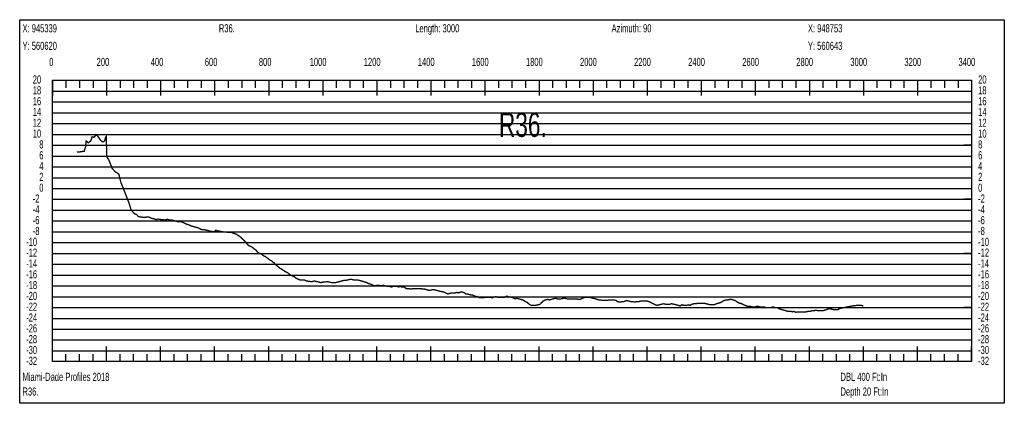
# Model space of a CAD drawing. Header units: inches. Extents: x 471865 to 538526, y 1054316 to 1102451.
# Tile 63 of 114: x 487231 to 490873, y 1091265 to 1092683. Entities that reach past the tile are written whole.
import ezdxf

# ---------------------------------------------------------------- set-up
doc = ezdxf.new("R2010")
doc.units = ezdxf.units.IN
doc.header["$MEASUREMENT"] = 0
for name, color, linetype in [('LABELS', 7, 'Continuous'), ('X_Gr1', 7, 'Continuous'), ('XSECTION', 7, 'Continuous')]:
    doc.layers.add(name, color=color, linetype=linetype)
doc.styles.get("Standard").update_dxf_attribs({"font": 'arial.ttf'})

msp = doc.modelspace()

# ---------------------------------------------------------------- linework, layer by layer
at = {"layer": 'X_Gr1', "color": 6, "linetype": 'Continuous', "lineweight": 18, "true_color": 0xff00ff, "transparency": 33554687, "const_width": 5}
msp.add_lwpolyline([(487442.4, 1092193.7), (487442.4, 1092193.7), (487453.6, 1092194.8), (487469.6, 1092197.3), (487474.4, 1092214), (487476.8, 1092235.3), (487485.1, 1092228.3), (487494.4, 1092236.3), (487498.2, 1092250.5), (487498.6, 1092250.7), (487504.7, 1092248.1), (487510.4, 1092254), (487513, 1092258.5), (487518.5, 1092254.3), (487523.3, 1092247.5), (487530.6, 1092236.9), (487536.4, 1092232.2), (487542.7, 1092233.3), (487545.5, 1092236.9), (487548.2, 1092248.4), (487551.5, 1092251.7), (487552.3, 1092189.4), (487553.5, 1092176.9), (487561.9, 1092161.9), (487572.5, 1092134.3), (487585.1, 1092120.4), (487591.6, 1092117.2), (487597.9, 1092111.2), (487605.5, 1092081.1), (487617.4, 1092051.6), (487628.5, 1092022.6), (487637.7, 1091999), (487642.8, 1091979.7), (487648.3, 1091974.1), (487655.5, 1091966.3), (487663.1, 1091963), (487670.1, 1091955.9), (487678.2, 1091953.6), (487686.8, 1091953.3), (487693.3, 1091952.6), (487700.6, 1091953.9), (487708.9, 1091953.6), (487718.7, 1091948.7), (487726, 1091948.1), (487732.3, 1091945.6), (487736.3, 1091944.3), (487742.8, 1091946.7), (487746.5, 1091945.4), (487764, 1091943.4), (487770.8, 1091943.4), (487777, 1091945.4), (487783.9, 1091943.4), (487791.5, 1091943.4), (487806.3, 1091939.4), (487812.9, 1091937.4), (487818.9, 1091937.4), (487825.4, 1091937.4), (487832.5, 1091935.4), (487840.6, 1091931.4), (487848.7, 1091927.4), (487856.4, 1091925.4), (487863.6, 1091921.4), (487870.6, 1091919.4), (487877.8, 1091917.4), (487885.1, 1091915.4), (487892.5, 1091913.4), (487899.7, 1091909.4), (487906.4, 1091907.4), (487913.5, 1091907.4), (487921.2, 1091905.4), (487929.3, 1091903.4), (487937.2, 1091901.4), (487949.9, 1091899.4), (487956, 1091904.5), (487956.1, 1091901.4), (487962.3, 1091903.2), (487968.6, 1091902), (487974.8, 1091900.8), (487977.8, 1091899.4), (487981.1, 1091899.5), (487987.4, 1091898.8), (487993.7, 1091898.2), (488000, 1091897.7), (488006.1, 1091897.4), (488014.3, 1091897.4), (488022.7, 1091893.4), (488030.4, 1091891.4), (488036.9, 1091887.4), (488043.3, 1091883.4), (488050.4, 1091877.4), (488058.4, 1091869.4), (488066.2, 1091861.4), (488072.9, 1091853.4), (488079.1, 1091847.4), (488085.3, 1091845.4), (488092.3, 1091841.4), (488099.2, 1091835.4), (488105.2, 1091831.4), (488111.1, 1091823.4), (488117.3, 1091819.4), (488124.1, 1091817.4), (488132, 1091811.4), (488140.3, 1091807.4), (488148.3, 1091801.4), (488155.5, 1091795.4), (488162.9, 1091791.4), (488170.5, 1091785.4), (488178, 1091777.4), (488185.2, 1091771.4), (488192.1, 1091765.4), (488199.8, 1091761.4), (488208, 1091755.4), (488215.6, 1091751.4), (488222.8, 1091747.4), (488229.8, 1091741.4), (488237.4, 1091737.4), (488245.8, 1091733.4), (488254.3, 1091727.4), (488261.8, 1091723.4), (488268.2, 1091721.4), (488275.2, 1091721.4), (488283.5, 1091721.4), (488292.2, 1091717.4), (488306.8, 1091715.4), (488313.2, 1091715.4), (488321.1, 1091717.4), (488329.7, 1091715.4), (488337.9, 1091713.4), (488345.3, 1091711.4), (488352.9, 1091713.4), (488360.4, 1091713.4), (488368.1, 1091715.4), (488376.4, 1091713.4), (488384.3, 1091711.4), (488391.8, 1091711.4), (488399.2, 1091711.4), (488406.8, 1091713.4), (488414.5, 1091715.4), (488421.7, 1091717.4), (488429.2, 1091719.4), (488437.1, 1091719.4), (488444.8, 1091721.4), (488452.1, 1091723.4), (488459.4, 1091723.4), (488467, 1091721.4), (488474, 1091721.4), (488480.4, 1091721.4), (488487.9, 1091719.4), (488495.6, 1091717.4), (488502.6, 1091715.4), (488508.7, 1091713.4), (488514.9, 1091711.4), (488522.5, 1091707.4), (488530.4, 1091705.4), (488538, 1091701.4), (488545.2, 1091699.4), (488552.5, 1091701.4), (488560.1, 1091701.4), (488567.7, 1091699.4), (488575.5, 1091701.4), (488583.4, 1091699.4), (488591, 1091697.4), (488598.5, 1091697.4), (488605.5, 1091695.4), (488612.4, 1091697.4), (488619.3, 1091697.4), (488626.4, 1091697.4), (488633.1, 1091695.4), (488638.5, 1091697.4), (488643.3, 1091695.4), (488648.4, 1091695.4), (488653.9, 1091695.4), (488659.9, 1091689.4), (488665.4, 1091689.4), (488671.1, 1091689.4), (488678.2, 1091687.4), (488685.8, 1091689.4), (488692.9, 1091689.4), (488699.9, 1091689.4), (488707.5, 1091689.4), (488714.8, 1091689.4), (488721.8, 1091687.4), (488729.1, 1091687.4), (488736.3, 1091685.4), (488743.7, 1091683.4), (488750.6, 1091683.4), (488756.7, 1091685.4), (488763.2, 1091685.4), (488770.7, 1091683.4), (488778.4, 1091681.4), (488784.8, 1091679.4), (488797.6, 1091677.4), (488806.7, 1091673.4), (488815.3, 1091669.4), (488821.4, 1091671.4), (488826.6, 1091673.4), (488834, 1091673.4), (488841.8, 1091673.4), (488848.2, 1091675.4), (488853.5, 1091673.4), (488859.1, 1091675.4), (488865.2, 1091677.4), (488871.2, 1091675.4), (488876.6, 1091673.4), (488881.6, 1091669.4), (488886.7, 1091669.4), (488899.8, 1091665.4), (488906.8, 1091665.4), (488914.7, 1091661.4), (488923.5, 1091659.4), (488932.1, 1091655.4), (488939.2, 1091655.4), (488946.1, 1091655.4), (488953.8, 1091657.4), (488962.4, 1091657.4), (488970.9, 1091657.4), (488978, 1091655.4), (488984.3, 1091657.4), (488992, 1091659.4), (489001.1, 1091657.4), (489010.1, 1091657.4), (489017.4, 1091657.4), (489024.3, 1091657.4), (489031.7, 1091661.4), (489039.6, 1091659.4), (489048, 1091657.4), (489056.1, 1091655.4), (489063.5, 1091651.4), (489070.3, 1091653.4), (489077.3, 1091651.4), (489084.9, 1091649.4), (489092.5, 1091647.4), (489100.7, 1091641.4), (489108.9, 1091637.4), (489116.1, 1091631.4), (489122.8, 1091627.4), (489130.2, 1091627.4), (489138.9, 1091627.4), (489148.1, 1091629.4), (489155.7, 1091631.4), (489161.6, 1091637.4), (489167.4, 1091643.4), (489175.4, 1091647.4), (489184, 1091649.4), (489190.9, 1091647.4), (489196.9, 1091649.4), (489204.1, 1091651.4), (489212.8, 1091653.4), (489220.8, 1091651.4), (489227.1, 1091651.4), (489233.6, 1091651.4), (489241.1, 1091653.4), (489249, 1091653.4), (489256.1, 1091651.4), (489262.8, 1091651.4), (489270.2, 1091651.4), (489278.1, 1091651.4), (489285.4, 1091651.4), (489291.2, 1091651.4), (489297, 1091649.4), (489304, 1091649.4), (489310.9, 1091653.4), (489317, 1091655.4), (489323.4, 1091657.4), (489330.4, 1091657.4), (489338.1, 1091657.4), (489345.7, 1091655.4), (489353.7, 1091653.4), (489361.3, 1091651.4), (489367.2, 1091649.4), (489373.1, 1091647.4), (489380.2, 1091647.4), (489389.1, 1091645.4), (489397.7, 1091645.4), (489404.2, 1091645.4), (489410.7, 1091647.4), (489418.6, 1091647.4), (489427.9, 1091647.4), (489437.3, 1091645.4), (489445.3, 1091639.4), (489452.1, 1091639.4), (489458.7, 1091641.4), (489466.6, 1091641.4), (489475.4, 1091645.4), (489483.6, 1091643.4), (489490.8, 1091641.4), (489498, 1091641.4), (489506.1, 1091639.4), (489514.2, 1091641.4), (489521.2, 1091641.4), (489528.6, 1091643.4), (489536.7, 1091643.4), (489544.4, 1091643.4), (489551.2, 1091643.4), (489558.3, 1091641.4), (489566.6, 1091637.4), (489575, 1091633.4), (489582.6, 1091629.4), (489589.4, 1091627.4), (489596.4, 1091629.4), (489604.7, 1091631.4), (489613.5, 1091633.4), (489621.4, 1091631.4), (489634.8, 1091631.4), (489642.7, 1091633.4), (489651.8, 1091631.4), (489660.3, 1091629.4), (489667.1, 1091627.4), (489673.5, 1091625.4), (489680.8, 1091629.4), (489688.9, 1091627.4), (489697, 1091627.4), (489704, 1091629.4), (489710.4, 1091627.4), (489717.4, 1091631.4), (489724.7, 1091633.4), (489732.7, 1091633.4), (489740.8, 1091635.4), (489748.4, 1091635.4), (489755.4, 1091635.4), (489762.4, 1091635.4), (489770.2, 1091633.4), (489778.1, 1091631.4), (489785.1, 1091629.4), (489792.5, 1091629.4), (489800.5, 1091629.4), (489808.4, 1091633.4), (489815.8, 1091635.4), (489823, 1091637.4), (489829.9, 1091641.4), (489836.3, 1091645.4), (489843.2, 1091647.4), (489850.6, 1091647.4), (489857.5, 1091649.4), (489864, 1091649.4), (489870.3, 1091647.4), (489876.8, 1091645.4), (489883.3, 1091641.4), (489889, 1091637.4), (489893.9, 1091635.4), (489897.8, 1091635.4), (489901.4, 1091633.4), (489905.3, 1091631.4), (489909.6, 1091629.4), (489914.2, 1091627.4), (489919.3, 1091625.4), (489926.2, 1091623.4), (489934.6, 1091623.4), (489942.4, 1091621.4), (489949.3, 1091621.4), (489956.3, 1091623.4), (489963.7, 1091623.4), (489971.4, 1091621.4), (489978.4, 1091621.4), (489984.2, 1091621.4), (489990.2, 1091619.4), (489997.1, 1091619.4), (490003.8, 1091619.4), (490010, 1091619.4), (490016.8, 1091621.4), (490024.2, 1091619.4), (490032, 1091619.4), (490039.1, 1091615.4), (490045.2, 1091613.4), (490051.5, 1091611.4), (490058.4, 1091609.4), (490065.8, 1091607.4), (490072.4, 1091605.4), (490078, 1091605.4), (490083.6, 1091605.4), (490089.4, 1091603.4), (490095.4, 1091605.4), (490102, 1091601.4), (490108.7, 1091603.4), (490115.8, 1091603.4), (490123.7, 1091603.4), (490132, 1091603.4), (490139.9, 1091603.4), (490147.4, 1091605.4), (490154.8, 1091605.4), (490161.8, 1091607.4), (490169, 1091607.4), (490176.5, 1091609.4), (490184.6, 1091607.4), (490193.4, 1091607.4), (490201.5, 1091607.4), (490215.7, 1091611.4), (490224.1, 1091615.4), (490233.9, 1091613.4), (490243.3, 1091611.4), (490251, 1091611.4), (490257.2, 1091611.4), (490263.8, 1091615.4), (490271.8, 1091617.4), (490311.8, 1091625.4), (490329.2, 1091627.4), (490336.6, 1091627.4), (490344.7, 1091627.4), (490352, 1091624.1)], dxfattribs=at)
at = {"layer": 'XSECTION', "color": 18, "linetype": 'Continuous', "true_color": 0x000000}
for points in [[(487230.8, 1092683.4), (490873.2, 1092683.4), (490873.2, 1091265.4), (487230.8, 1091265.4), (487230.8, 1092683.4)], [(487352, 1092459.4), (490752, 1092459.4), (490752, 1091419.4), (487352, 1091419.4), (487352, 1092459.4)], [(487352, 1092459.4), (487352, 1092403)], [(487352, 1092459.4), (487352, 1092403)], [(487352, 1092459.4), (487352, 1092431.4)], [(487352, 1092459.4), (487352, 1092431.4)], [(487402, 1092459.4), (487402, 1092431.4)], [(487452, 1092459.4), (487452, 1092431.4)], [(487502, 1092459.4), (487502, 1092431.4)], [(487552, 1092459.4), (487552, 1092403)], [(487552, 1092459.4), (487552, 1092431.4)], [(487602, 1092459.4), (487602, 1092431.4)], [(487652, 1092459.4), (487652, 1092431.4)], [(487702, 1092459.4), (487702, 1092431.4)], [(487752, 1092459.4), (487752, 1092403)], [(487752, 1092459.4), (487752, 1092431.4)], [(487802, 1092459.4), (487802, 1092431.4)], [(487852, 1092459.4), (487852, 1092431.4)], [(487902, 1092459.4), (487902, 1092431.4)], [(487952, 1092459.4), (487952, 1092403)], [(487952, 1092459.4), (487952, 1092431.4)], [(488002, 1092459.4), (488002, 1092431.4)], [(488052, 1092459.4), (488052, 1092431.4)], [(488102, 1092459.4), (488102, 1092431.4)], [(488152, 1092459.4), (488152, 1092403)], [(488152, 1092459.4), (488152, 1092431.4)], [(488202, 1092459.4), (488202, 1092431.4)], [(488252, 1092459.4), (488252, 1092431.4)], [(488302, 1092459.4), (488302, 1092431.4)], [(488352, 1092459.4), (488352, 1092403)], [(488352, 1092459.4), (488352, 1092431.4)], [(488402, 1092459.4), (488402, 1092431.4)], [(488452, 1092459.4), (488452, 1092431.4)], [(488502, 1092459.4), (488502, 1092431.4)], [(488552, 1092459.4), (488552, 1092403)], [(488552, 1092459.4), (488552, 1092431.4)], [(488602, 1092459.4), (488602, 1092431.4)], [(488652, 1092459.4), (488652, 1092431.4)], [(488702, 1092459.4), (488702, 1092431.4)], [(488752, 1092459.4), (488752, 1092403)], [(488752, 1092459.4), (488752, 1092431.4)], [(488802, 1092459.4), (488802, 1092431.4)], [(488852, 1092459.4), (488852, 1092431.4)], [(488902, 1092459.4), (488902, 1092431.4)], [(488952, 1092459.4), (488952, 1092403)], [(488952, 1092459.4), (488952, 1092431.4)], [(489002, 1092459.4), (489002, 1092431.4)], [(489052, 1092459.4), (489052, 1092431.4)], [(489102, 1092459.4), (489102, 1092431.4)], [(489152, 1092459.4), (489152, 1092403)], [(489152, 1092459.4), (489152, 1092431.4)], [(489202, 1092459.4), (489202, 1092431.4)], [(489252, 1092459.4), (489252, 1092431.4)], [(489302, 1092459.4), (489302, 1092431.4)], [(489352, 1092459.4), (489352, 1092403)], [(489352, 1092459.4), (489352, 1092431.4)], [(489402, 1092459.4), (489402, 1092431.4)], [(489452, 1092459.4), (489452, 1092431.4)], [(489502, 1092459.4), (489502, 1092431.4)], [(489552, 1092459.4), (489552, 1092403)], [(489552, 1092459.4), (489552, 1092431.4)], [(489602, 1092459.4), (489602, 1092431.4)], [(489652, 1092459.4), (489652, 1092431.4)], [(489702, 1092459.4), (489702, 1092431.4)], [(489752, 1092459.4), (489752, 1092403)], [(489752, 1092459.4), (489752, 1092431.4)], [(489802, 1092459.4), (489802, 1092431.4)], [(489852, 1092459.4), (489852, 1092431.4)], [(489902, 1092459.4), (489902, 1092431.4)], [(489952, 1092459.4), (489952, 1092403)], [(489952, 1092459.4), (489952, 1092431.4)], [(490002, 1092459.4), (490002, 1092431.4)], [(490052, 1092459.4), (490052, 1092431.4)], [(490102, 1092459.4), (490102, 1092431.4)], [(490152, 1092459.4), (490152, 1092403)], [(490152, 1092459.4), (490152, 1092431.4)], [(490202, 1092459.4), (490202, 1092431.4)], [(490252, 1092459.4), (490252, 1092431.4)], [(490302, 1092459.4), (490302, 1092431.4)], [(490352, 1092459.4), (490352, 1092403)], [(490352, 1092459.4), (490352, 1092431.4)], [(490402, 1092459.4), (490402, 1092431.4)], [(490452, 1092459.4), (490452, 1092431.4)], [(490502, 1092459.4), (490502, 1092431.4)], [(490552, 1092459.4), (490552, 1092403)], [(490552, 1092459.4), (490552, 1092431.4)], [(490602, 1092459.4), (490602, 1092431.4)], [(490652, 1092459.4), (490652, 1092431.4)], [(490702, 1092459.4), (490702, 1092431.4)], [(490752, 1092459.4), (490752, 1092403)], [(490752, 1092459.4), (490752, 1092431.4)], [(487352, 1092219.4), (487380, 1092219.4)], [(490752, 1092219.4), (490724, 1092219.4)], [(487352, 1092019.4), (487380, 1092019.4)], [(490752, 1092019.4), (490724, 1092019.4)], [(487352, 1091819.4), (487380, 1091819.4)], [(490752, 1091819.4), (490724, 1091819.4)], [(487352, 1091619.4), (487380, 1091619.4)], [(490752, 1091619.4), (490724, 1091619.4)], [(487352, 1091419.4), (487352, 1091475.8)], [(487352, 1091419.4), (487352, 1091475.8)], [(487352, 1091419.4), (487352, 1091447.4)], [(487352, 1091419.4), (487352, 1091447.4)], [(487402, 1091419.4), (487402, 1091447.4)], [(487452, 1091419.4), (487452, 1091447.4)], [(487502, 1091419.4), (487502, 1091447.4)], [(487552, 1091419.4), (487552, 1091475.8)], [(487552, 1091419.4), (487552, 1091447.4)], [(487602, 1091419.4), (487602, 1091447.4)], [(487652, 1091419.4), (487652, 1091447.4)], [(487702, 1091419.4), (487702, 1091447.4)], [(487752, 1091419.4), (487752, 1091475.8)], [(487752, 1091419.4), (487752, 1091447.4)], [(487802, 1091419.4), (487802, 1091447.4)], [(487852, 1091419.4), (487852, 1091447.4)], [(487902, 1091419.4), (487902, 1091447.4)], [(487952, 1091419.4), (487952, 1091475.8)], [(487952, 1091419.4), (487952, 1091447.4)], [(488002, 1091419.4), (488002, 1091447.4)], [(488052, 1091419.4), (488052, 1091447.4)], [(488102, 1091419.4), (488102, 1091447.4)], [(488152, 1091419.4), (488152, 1091475.8)], [(488152, 1091419.4), (488152, 1091447.4)], [(488202, 1091419.4), (488202, 1091447.4)], [(488252, 1091419.4), (488252, 1091447.4)], [(488302, 1091419.4), (488302, 1091447.4)], [(488352, 1091419.4), (488352, 1091475.8)], [(488352, 1091419.4), (488352, 1091447.4)], [(488402, 1091419.4), (488402, 1091447.4)], [(488452, 1091419.4), (488452, 1091447.4)], [(488502, 1091419.4), (488502, 1091447.4)], [(488552, 1091419.4), (488552, 1091475.8)], [(488552, 1091419.4), (488552, 1091447.4)], [(488602, 1091419.4), (488602, 1091447.4)], [(488652, 1091419.4), (488652, 1091447.4)], [(488702, 1091419.4), (488702, 1091447.4)], [(488752, 1091419.4), (488752, 1091475.8)], [(488752, 1091419.4), (488752, 1091447.4)], [(488802, 1091419.4), (488802, 1091447.4)], [(488852, 1091419.4), (488852, 1091447.4)], [(488902, 1091419.4), (488902, 1091447.4)], [(488952, 1091419.4), (488952, 1091475.8)], [(488952, 1091419.4), (488952, 1091447.4)], [(489002, 1091419.4), (489002, 1091447.4)], [(489052, 1091419.4), (489052, 1091447.4)], [(489102, 1091419.4), (489102, 1091447.4)], [(489152, 1091419.4), (489152, 1091475.8)], [(489152, 1091419.4), (489152, 1091447.4)], [(489202, 1091419.4), (489202, 1091447.4)], [(489252, 1091419.4), (489252, 1091447.4)], [(489302, 1091419.4), (489302, 1091447.4)], [(489352, 1091419.4), (489352, 1091475.8)], [(489352, 1091419.4), (489352, 1091447.4)], [(489402, 1091419.4), (489402, 1091447.4)], [(489452, 1091419.4), (489452, 1091447.4)], [(489502, 1091419.4), (489502, 1091447.4)], [(489552, 1091419.4), (489552, 1091475.8)], [(489552, 1091419.4), (489552, 1091447.4)], [(489602, 1091419.4), (489602, 1091447.4)], [(489652, 1091419.4), (489652, 1091447.4)], [(489702, 1091419.4), (489702, 1091447.4)], [(489752, 1091419.4), (489752, 1091475.8)], [(489752, 1091419.4), (489752, 1091447.4)], [(489802, 1091419.4), (489802, 1091447.4)], [(489852, 1091419.4), (489852, 1091447.4)], [(489902, 1091419.4), (489902, 1091447.4)], [(489952, 1091419.4), (489952, 1091475.8)], [(489952, 1091419.4), (489952, 1091447.4)], [(490002, 1091419.4), (490002, 1091447.4)], [(490052, 1091419.4), (490052, 1091447.4)], [(490102, 1091419.4), (490102, 1091447.4)], [(490152, 1091419.4), (490152, 1091475.8)], [(490152, 1091419.4), (490152, 1091447.4)], [(490202, 1091419.4), (490202, 1091447.4)], [(490252, 1091419.4), (490252, 1091447.4)], [(490302, 1091419.4), (490302, 1091447.4)], [(490352, 1091419.4), (490352, 1091475.8)], [(490352, 1091419.4), (490352, 1091447.4)], [(490402, 1091419.4), (490402, 1091447.4)], [(490452, 1091419.4), (490452, 1091447.4)], [(490502, 1091419.4), (490502, 1091447.4)], [(490552, 1091419.4), (490552, 1091475.8)], [(490552, 1091419.4), (490552, 1091447.4)], [(490602, 1091419.4), (490602, 1091447.4)], [(490652, 1091419.4), (490652, 1091447.4)], [(490702, 1091419.4), (490702, 1091447.4)], [(490752, 1091419.4), (490752, 1091475.8)], [(490752, 1091419.4), (490752, 1091447.4)]]:
    msp.add_lwpolyline(points, dxfattribs=at)
at = {"layer": 'XSECTION', "color": 18, "true_color": 0x000000}
for points in [[(487352, 1092419.4), (490752, 1092419.4)], [(487352, 1092379.4), (490752, 1092379.4)], [(487352, 1092339.4), (490752, 1092339.4)], [(487352, 1092299.4), (490752, 1092299.4)], [(487352, 1092259.4), (490752, 1092259.4)], [(487352, 1092219.4), (490752, 1092219.4)], [(487352, 1092179.4), (490752, 1092179.4)], [(487352, 1092139.4), (490752, 1092139.4)], [(487352, 1092099.4), (490752, 1092099.4)], [(487352, 1092059.4), (490752, 1092059.4)], [(487352, 1092019.4), (490752, 1092019.4)], [(487352, 1091979.4), (490752, 1091979.4)], [(487352, 1091939.4), (490752, 1091939.4)], [(487352, 1091899.4), (490752, 1091899.4)], [(487352, 1091859.4), (490752, 1091859.4)], [(487352, 1091819.4), (490752, 1091819.4)], [(487352, 1091779.4), (490752, 1091779.4)], [(487352, 1091739.4), (490752, 1091739.4)], [(487352, 1091699.4), (490752, 1091699.4)], [(487352, 1091659.4), (490752, 1091659.4)], [(487352, 1091619.4), (490752, 1091619.4)], [(487352, 1091579.4), (490752, 1091579.4)], [(487352, 1091539.4), (490752, 1091539.4)], [(487352, 1091499.4), (490752, 1091499.4)], [(487352, 1091459.4), (490752, 1091459.4)]]:
    msp.add_lwpolyline(points, dxfattribs=at)

# ---------------------------------------------------------------- texts
at = {"layer": 'LABELS', "color": 18, "true_color": 0x000000, "width": 0.666667}
for s, height, p in [('X: 945339', 30, (487241.2, 1092636.6)), ('R36.', 30, (487967.6, 1092636.6)), ('Length: 3000', 30, (488694, 1092636.6)), ('Azimuth: 90', 30, (489420.4, 1092636.6)), ('X: 948753', 30, (490146.8, 1092636.6)), ('Y: 560620', 30, (487241.2, 1092571.8)), ('Y: 560643', 30, (490146.8, 1092571.8)), ('0', 30, (487340, 1092512.2)), ('0', 30, (487340, 1092512.2)), ('200', 30, (487515.6, 1092512.2)), ('400', 30, (487715.6, 1092512.2)), ('600', 30, (487915.6, 1092512.2)), ('800', 30, (488115.6, 1092512.2)), ('1000', 30, (488303.6, 1092512.2)), ('1200', 30, (488503.6, 1092512.2)), ('1400', 30, (488703.6, 1092512.2)), ('1600', 30, (488903.6, 1092512.2)), ('1800', 30, (489103.6, 1092512.2)), ('2000', 30, (489303.6, 1092512.2)), ('2200', 30, (489503.6, 1092512.2)), ('2400', 30, (489703.6, 1092512.2)), ('2600', 30, (489903.6, 1092512.2)), ('2800', 30, (490103.6, 1092512.2)), ('3000', 30, (490303.6, 1092512.2)), ('3200', 30, (490503.6, 1092512.2)), ('3400', 30, (490703.6, 1092512.2)), ('20', 30, (487279.2, 1092447.4)), ('20', 30, (490776.4, 1092447.4)), ('18', 30, (487279.2, 1092407.4)), ('18', 30, (490776.4, 1092407.4)), ('16', 30, (487279.2, 1092367.4)), ('16', 30, (490776.4, 1092367.4)), ('14', 30, (487279.2, 1092327.4)), ('14', 30, (490776.4, 1092327.4)), ('R36.', 90, (489003.6, 1092250.2)), ('12', 30, (487279.2, 1092287.4)), ('12', 30, (490776.4, 1092287.4)), ('10', 30, (487279.2, 1092247.4)), ('10', 30, (490776.4, 1092247.4)), ('8', 30, (487303.2, 1092207.4)), ('8', 30, (490776.4, 1092207.4)), ('6', 30, (487303.2, 1092167.4)), ('6', 30, (490776.4, 1092167.4)), ('4', 30, (487303.2, 1092127.4)), ('4', 30, (490776.4, 1092127.4)), ('2', 30, (487303.2, 1092087.4)), ('2', 30, (490776.4, 1092087.4)), ('0', 30, (487303.2, 1092047.4)), ('0', 30, (490776.4, 1092047.4)), ('-2', 30, (487279.2, 1092007.4)), ('-2', 30, (490776.4, 1092007.4)), ('-4', 30, (487279.2, 1091967.4)), ('-4', 30, (490776.4, 1091967.4)), ('-6', 30, (487279.2, 1091927.4)), ('-6', 30, (490776.4, 1091927.4)), ('-8', 30, (487279.2, 1091887.4)), ('-8', 30, (490776.4, 1091887.4)), ('-10', 30, (487254.8, 1091847.4)), ('-10', 30, (490776.4, 1091847.4)), ('-12', 30, (487254.8, 1091807.4)), ('-12', 30, (490776.4, 1091807.4)), ('-14', 30, (487254.8, 1091767.4)), ('-14', 30, (490776.4, 1091767.4)), ('-16', 30, (487254.8, 1091727.4)), ('-16', 30, (490776.4, 1091727.4)), ('-18', 30, (487254.8, 1091687.4)), ('-18', 30, (490776.4, 1091687.4)), ('-20', 30, (487254.8, 1091647.4)), ('-20', 30, (490776.4, 1091647.4)), ('-22', 30, (487254.8, 1091607.4)), ('-22', 30, (490776.4, 1091607.4)), ('-24', 30, (487254.8, 1091567.4)), ('-24', 30, (490776.4, 1091567.4)), ('-26', 30, (487254.8, 1091527.4)), ('-26', 30, (490776.4, 1091527.4)), ('-28', 30, (487254.8, 1091487.4)), ('-28', 30, (490776.4, 1091487.4)), ('-30', 30, (487254.8, 1091447.4)), ('-30', 30, (490776.4, 1091447.4)), ('-32', 30, (487254.8, 1091407.4)), ('-32', 30, (490776.4, 1091407.4)), ('Miami-Dade Profiles 2018', 30, (487241.2, 1091348.2)), ('DBL 400 Ft:In', 30, (490267.2, 1091348.2)), ('R36.', 30, (487241.2, 1091293.8)), ('Depth 20 Ft:In', 30, (490267.2, 1091293.8))]:
    msp.add_text(s, height=height, dxfattribs=at).set_placement(p)

doc.saveas('drawing.dxf')
